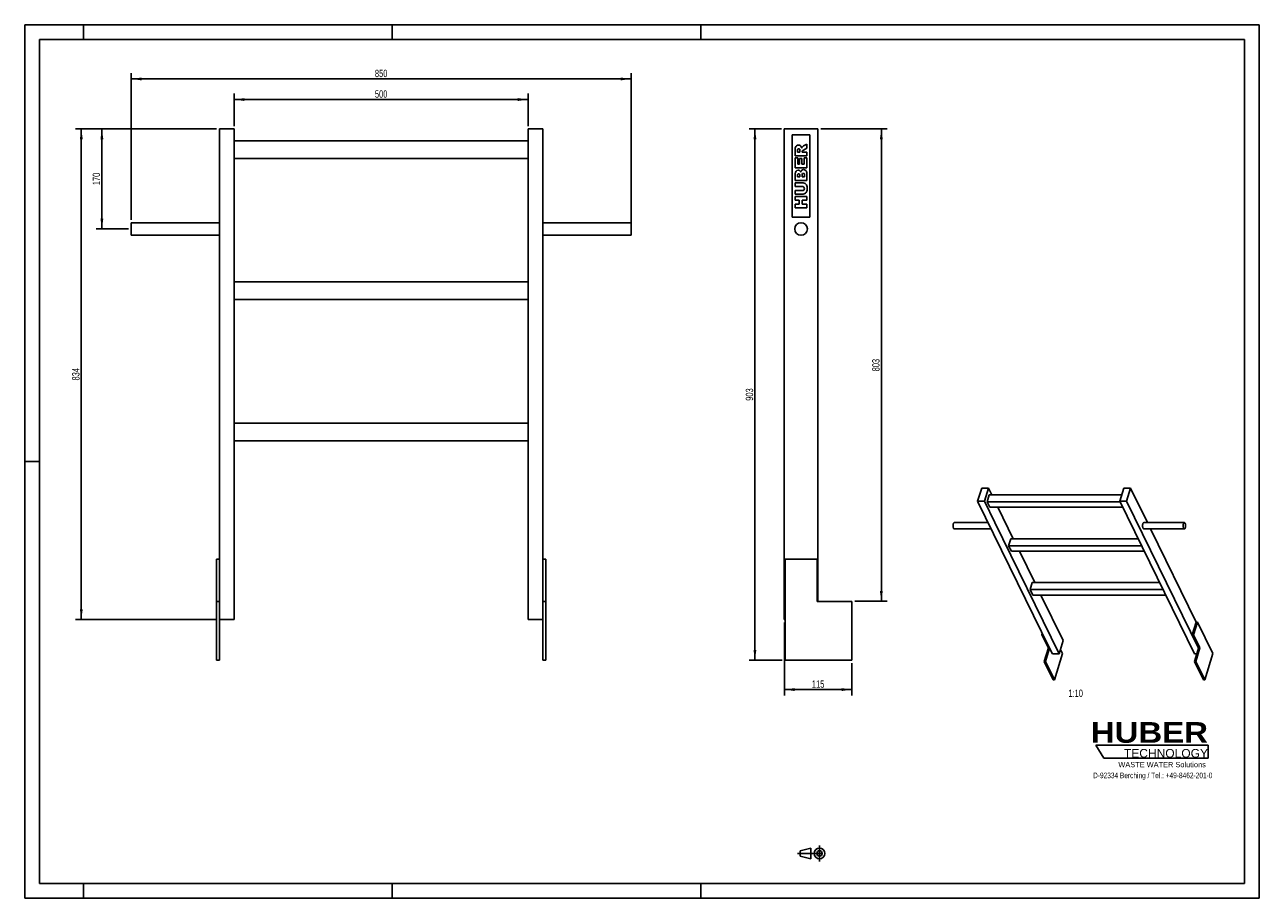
# Model space of a CAD drawing. Header units: millimetres. Extents: x 0 to 2100, y 0 to 1485.
import ezdxf

# ---------------------------------------------------------------- set-up
doc = ezdxf.new("R2010")
doc.units = ezdxf.units.MM
doc.header["$LTSCALE"] = 115.5
doc.linetypes.add('CENTER', pattern=[0.6, 0.375, -0.075, 0.075, -0.075])
doc.layers.get('0').update_dxf_attribs({"linetype": 'CONTINUOUS'})
for name, color, linetype in [('005_AXIS', 7, 'CONTINUOUS'), ('007_CURVES', 7, 'CONTINUOUS'), ('050_DIMENSIONING', 7, 'CONTINUOUS'), ('053_NOTES', 7, 'CONTINUOUS'), ('HUBER_Logo_BL0', 7, 'CONTINUOUS')]:
    doc.layers.add(name, color=color, linetype=linetype)
doc.styles.get("Standard").update_dxf_attribs({"font": 'txt', "width": 0.7})
doc.styles.add('TEXTSTYLE_2', font='ariblk.ttf')
doc.styles.add('TEXTSTYLE_3', font='arial.ttf')
doc.dimstyles.new('DIMSTYLE_1', dxfattribs={"dimtxt": 12.5, "dimasz": 17.5, "dimexe": 2, "dimexo": 1, "dimtad": 1, "dimdec": 1, "dimtxsty": 'STANDARD', "dimblk": '_FILLED', "dimblk1": '_FILLED', "dimblk2": '_FILLED', "dimcen": 0.09, "dimazin": 2, "dimtp": 0.8, "dimtm": 0.8, "dimtfac": 1, "dimtdec": 1, "dimtofl": 0, "dimtmove": 0, "dimatfit": 3, "dimldrblk": '_FILLED', "dimfxl": 1, "dimtolj": 1, "dimarcsym": 0})
doc.dimstyles.new('DIMSTYLE_2', dxfattribs={"dimtxt": 12.5, "dimasz": 17.5, "dimexe": 2, "dimexo": 1, "dimtad": 1, "dimtxsty": 'STANDARD', "dimblk": '_FILLED', "dimblk1": '_FILLED', "dimblk2": '_FILLED', "dimcen": 0.09, "dimazin": 2, "dimtp": 0.3, "dimtm": 0.3, "dimtfac": 1, "dimtofl": 0, "dimtmove": 0, "dimatfit": 3, "dimldrblk": '_FILLED', "dimfxl": 1, "dimtolj": 1, "dimarcsym": 0})
doc.dimstyles.new('DIMSTYLE_3', dxfattribs={"dimtxt": 12.5, "dimasz": 17.5, "dimexe": 2, "dimexo": 1, "dimtad": 1, "dimtxsty": 'STANDARD', "dimblk": '_FILLED', "dimblk1": '_FILLED', "dimblk2": '_FILLED', "dimcen": 0.09, "dimazin": 2, "dimtp": 0.5, "dimtm": 0.5, "dimtfac": 1, "dimtofl": 0, "dimtmove": 0, "dimatfit": 3, "dimldrblk": '_FILLED', "dimfxl": 1, "dimtolj": 1, "dimarcsym": 0})
doc.dimstyles.new('DIMSTYLE_4', dxfattribs={"dimtxt": 12.5, "dimasz": 17.5, "dimexe": 2, "dimexo": 1, "dimtad": 1, "dimtxsty": 'STANDARD', "dimblk": '_FILLED', "dimblk1": '_FILLED', "dimblk2": '_FILLED', "dimcen": 0.09, "dimazin": 2, "dimtp": 0.8, "dimtm": 0.8, "dimtfac": 1, "dimtofl": 0, "dimtmove": 0, "dimatfit": 3, "dimldrblk": '_FILLED', "dimfxl": 1, "dimtolj": 1, "dimarcsym": 0})

# ---------------------------------------------------------------- blocks, each defined once
blk = doc.blocks.new('HUBER_LOGO_BL0', base_point=(1918.7, 251.9))
at = {"layer": 'HUBER_Logo_BL0', "color": 5, "linetype": 'CONTINUOUS'}
for p, q in [((2013.2, 260.5), (1822, 260.5)), ((1822, 260.5), (1835.5, 238)), ((2013.2, 260.5), (2013.2, 238)), ((1835.5, 238), (2013.2, 238))]:
    blk.add_line(p, q, dxfattribs=at)
at = {"layer": 'HUBER_Logo_BL0', "color": 2, "linetype": 'CONTINUOUS', "attachment_point": 3, "line_spacing_factor": 0.78}
for s, insert, char_height, width, style in [('HUBER\\P\\fArial;\\H14.625;TECHNOLOGY ', (2012.7, 299.5), 35.1, 193.836, 'TEXTSTYLE_2'), ('WASTE WATER Solutions', (2009, 231.8), 9, 148.517, 'TEXTSTYLE_3')]:
    blk.add_mtext(s, dxfattribs=dict(at, insert=insert, char_height=char_height, width=width, style=style))
at = {"layer": 'HUBER_Logo_BL0', "color": 2, "linetype": 'CONTINUOUS', "insert": (1918.7, 213.7), "char_height": 9.5, "width": 405.446, "attachment_point": 2, "line_spacing_factor": 0.96}
blk.add_mtext('D-92334 Berching / Tel.: +49-8462-201-0', dxfattribs=at)
blk = doc.blocks.new('_FILLED')
at = {"color": 0, "linetype": 'BYBLOCK'}
blk.add_solid([(0, 0), (-1, 0.14), (-1, -0.14)], dxfattribs=at)
blk = doc.blocks.new('*D0')
at = {"layer": '050_DIMENSIONING', "color": 2, "linetype": 'CONTINUOUS'}
for p, q in [((356.3, 1312.8), (356.3, 1367.8)), ((856.3, 1312.8), (856.3, 1367.8)), ((356.3, 1357.8), (606.3, 1357.8)), ((856.3, 1357.8), (606.3, 1357.8))]:
    blk.add_line(p, q, dxfattribs=at)
at = {"layer": '050_DIMENSIONING', "color": 2, "linetype": 'CONTINUOUS', "xscale": 17.5, "yscale": 17.5, "zscale": 17.5, "rotation": 180}
blk.add_blockref('_FILLED', (356.3, 1357.8), dxfattribs=at)
at = {"layer": '050_DIMENSIONING', "color": 2, "linetype": 'CONTINUOUS', "xscale": 17.5, "yscale": 17.5, "zscale": 17.5}
blk.add_blockref('_FILLED', (856.3, 1357.8), dxfattribs=at)
at = {"layer": '050_DIMENSIONING', "color": 2, "linetype": 'CONTINUOUS', "insert": (606.3, 1373.4), "char_height": 12.5, "width": 42.857, "attachment_point": 2, "line_spacing_factor": 0.9}
blk.add_mtext('500', dxfattribs=at)
blk = doc.blocks.new('*D1')
at = {"layer": '050_DIMENSIONING', "color": 2, "linetype": 'CONTINUOUS'}
for p, q in [((181.3, 1153.4), (181.3, 1402.8)), ((181.3, 1392.8), (606.3, 1392.8)), ((1031.3, 1392.8), (606.3, 1392.8)), ((1031.3, 1142.8), (1031.3, 1402.8))]:
    blk.add_line(p, q, dxfattribs=at)
at = {"layer": '050_DIMENSIONING', "color": 2, "linetype": 'CONTINUOUS', "xscale": 17.5, "yscale": 17.5, "zscale": 17.5, "rotation": 180}
blk.add_blockref('_FILLED', (181.3, 1392.8), dxfattribs=at)
at = {"layer": '050_DIMENSIONING', "color": 2, "linetype": 'CONTINUOUS', "xscale": 17.5, "yscale": 17.5, "zscale": 17.5}
blk.add_blockref('_FILLED', (1031.3, 1392.8), dxfattribs=at)
at = {"layer": '050_DIMENSIONING', "color": 2, "linetype": 'CONTINUOUS', "insert": (606.3, 1408.4), "char_height": 12.5, "width": 42.857, "attachment_point": 2, "line_spacing_factor": 0.9}
blk.add_mtext('850', dxfattribs=at)
blk = doc.blocks.new('*D2')
at = {"layer": '050_DIMENSIONING', "color": 2, "linetype": 'CONTINUOUS'}
for p, q in [((1287.1, 1307.8), (1232.1, 1307.8)), ((1242.1, 1307.8), (1242.1, 856.3)), ((1242.1, 404.8), (1242.1, 856.3)), ((1288.6, 404.8), (1232.1, 404.8))]:
    blk.add_line(p, q, dxfattribs=at)
at = {"layer": '050_DIMENSIONING', "color": 2, "linetype": 'CONTINUOUS', "xscale": 17.5, "yscale": 17.5, "zscale": 17.5}
for p, rotation in [((1242.1, 1307.8), 90), ((1242.1, 404.8), 270)]:
    blk.add_blockref('_FILLED', p, dxfattribs=dict(at, rotation=rotation))
at = {"layer": '050_DIMENSIONING', "color": 2, "linetype": 'CONTINUOUS', "insert": (1226.5, 856.3), "char_height": 12.5, "width": 42.857, "attachment_point": 2, "rotation": 90, "line_spacing_factor": 0.9}
blk.add_mtext('903', dxfattribs=at)
blk = doc.blocks.new('*D3')
at = {"layer": '050_DIMENSIONING', "color": 2, "linetype": 'CONTINUOUS'}
for p, q in [((326.3, 1307.8), (86.3, 1307.8)), ((96.3, 1307.8), (96.3, 890.8)), ((96.3, 473.8), (96.3, 890.8)), ((326.3, 473.8), (86.3, 473.8))]:
    blk.add_line(p, q, dxfattribs=at)
at = {"layer": '050_DIMENSIONING', "color": 2, "linetype": 'CONTINUOUS', "xscale": 17.5, "yscale": 17.5, "zscale": 17.5}
for p, rotation in [((96.3, 1307.8), 90), ((96.3, 473.8), 270)]:
    blk.add_blockref('_FILLED', p, dxfattribs=dict(at, rotation=rotation))
at = {"layer": '050_DIMENSIONING', "color": 2, "linetype": 'CONTINUOUS', "insert": (80.7, 890.8), "char_height": 12.5, "width": 42.857, "attachment_point": 2, "rotation": 90, "line_spacing_factor": 0.9}
blk.add_mtext('834', dxfattribs=at)
blk = doc.blocks.new('*D4')
at = {"layer": '050_DIMENSIONING', "color": 2, "linetype": 'CONTINUOUS'}
for p, q in [((1292.1, 468.8), (1292.1, 344.8)), ((1407.1, 399.8), (1407.1, 344.8)), ((1292.1, 354.8), (1349.6, 354.8)), ((1407.1, 354.8), (1349.6, 354.8))]:
    blk.add_line(p, q, dxfattribs=at)
at = {"layer": '050_DIMENSIONING', "color": 2, "linetype": 'CONTINUOUS', "xscale": 17.5, "yscale": 17.5, "zscale": 17.5, "rotation": 180}
blk.add_blockref('_FILLED', (1292.1, 354.8), dxfattribs=at)
at = {"layer": '050_DIMENSIONING', "color": 2, "linetype": 'CONTINUOUS', "xscale": 17.5, "yscale": 17.5, "zscale": 17.5}
blk.add_blockref('_FILLED', (1407.1, 354.8), dxfattribs=at)
at = {"layer": '050_DIMENSIONING', "color": 2, "linetype": 'CONTINUOUS', "insert": (1349.6, 370.4), "char_height": 12.5, "width": 34.821, "attachment_point": 2, "line_spacing_factor": 0.9}
blk.add_mtext('115', dxfattribs=at)
blk = doc.blocks.new('*D5')
at = {"layer": '050_DIMENSIONING', "color": 2, "linetype": 'CONTINUOUS'}
for p, q in [((326.3, 1307.8), (121.3, 1307.8)), ((131.3, 1307.8), (131.3, 1222.8)), ((131.3, 1137.8), (131.3, 1222.8)), ((176.3, 1137.8), (121.3, 1137.8))]:
    blk.add_line(p, q, dxfattribs=at)
at = {"layer": '050_DIMENSIONING', "color": 2, "linetype": 'CONTINUOUS', "xscale": 17.5, "yscale": 17.5, "zscale": 17.5}
for p, rotation in [((131.3, 1307.8), 90), ((131.3, 1137.8), 270)]:
    blk.add_blockref('_FILLED', p, dxfattribs=dict(at, rotation=rotation))
at = {"layer": '050_DIMENSIONING', "color": 2, "linetype": 'CONTINUOUS', "insert": (115.7, 1222.8), "char_height": 12.5, "width": 40.179, "attachment_point": 2, "rotation": 90, "line_spacing_factor": 0.9}
blk.add_mtext('170', dxfattribs=at)
blk = doc.blocks.new('*D6')
at = {"layer": '050_DIMENSIONING', "color": 2, "linetype": 'CONTINUOUS'}
for p, q in [((1354.1, 1307.8), (1467.1, 1307.8)), ((1457.1, 1307.8), (1457.1, 906.3)), ((1457.1, 504.8), (1457.1, 906.3)), ((1412.1, 504.8), (1467.1, 504.8))]:
    blk.add_line(p, q, dxfattribs=at)
at = {"layer": '050_DIMENSIONING', "color": 2, "linetype": 'CONTINUOUS', "xscale": 17.5, "yscale": 17.5, "zscale": 17.5}
for p, rotation in [((1457.1, 1307.8), 90), ((1457.1, 504.8), 270)]:
    blk.add_blockref('_FILLED', p, dxfattribs=dict(at, rotation=rotation))
at = {"layer": '050_DIMENSIONING', "color": 2, "linetype": 'CONTINUOUS', "insert": (1441.5, 906.3), "char_height": 12.5, "width": 42.857, "attachment_point": 2, "rotation": 90, "line_spacing_factor": 0.9}
blk.add_mtext('803', dxfattribs=at)
blk = doc.blocks.new('PROJEKTIONSMETHODE_1_BL1', base_point=(1340, 76.3))
at = {"color": 2, "linetype": 'CONTINUOUS'}
for p, q in [((1318.9, 80.8), (1337.3, 85.4)), ((1337.3, 67.1), (1337.3, 85.4)), ((1318.9, 71.7), (1318.9, 80.8)), ((1318.9, 71.7), (1337.3, 67.1))]:
    blk.add_line(p, q, dxfattribs=at)
at = {"color": 2, "linetype": 'CENTER'}
for p, q in [((1351.9, 90), (1351.9, 62.5)), ((1314.3, 76.3), (1365.7, 76.3))]:
    blk.add_line(p, q, dxfattribs=at)
at = {"color": 2, "linetype": 'CONTINUOUS'}
for radius in [9.17, 4.58]:
    blk.add_circle((1351.9, 76.3), radius, dxfattribs=at)

msp = doc.modelspace()

# ---------------------------------------------------------------- linework, layer by layer
at = {"color": 7, "linetype": 'CONTINUOUS'}
for p, q in [((0, 1485), (2100, 1485)), ((0, 0), (0, 1485)), ((2100, 0), (2100, 1485)), ((331.292, 1307.756), (356.292, 1307.756)), ((331.292, 504.756), (331.292, 1307.756)), ((356.292, 1307.756), (356.292, 473.756)), ((856.292, 1307.756), (881.292, 1307.756)), ((856.292, 1307.756), (856.292, 473.756)), ((881.292, 504.756), (881.292, 1307.756)), ((1292.077, 1307.756), (1349.077, 1307.756)), ((1292.077, 1307.756), (1292.077, 473.756)), ((1349.077, 504.756), (1349.077, 1307.756)), ((356.292, 1287.756), (856.292, 1287.756)), ((856.292, 1257.756), (356.292, 1257.756)), ((356.292, 1047.756), (856.292, 1047.756)), ((856.292, 1017.756), (356.292, 1017.756)), ((356.292, 807.756), (856.292, 807.756)), ((856.292, 777.756), (356.292, 777.756)), ((1627.755, 697.253), (1620.856, 674.928)), ((1639.268, 697.253), (1627.755, 697.253)), ((1632.37, 674.928), (1639.268, 697.253)), ((1639.268, 697.253), (1644.914, 685.75)), ((1869.534, 697.253), (1862.635, 674.928)), ((1881.047, 697.253), (1869.534, 697.253)), ((1874.148, 674.928), (1881.047, 697.253)), ((1881.047, 697.253), (1909.84, 638.579)), ((1743.331, 425.352), (1620.856, 674.928)), ((1620.856, 674.928), (1632.37, 674.928)), ((1632.37, 674.928), (1650.213, 638.568)), ((1640.685, 685.75), (1637.054, 674)), ((1637.054, 674), (1641.63, 664.675)), ((1637.054, 674), (1863.091, 674)), ((1640.685, 685.75), (1865.979, 685.75)), ((1862.635, 674.928), (1989.837, 415.717)), ((1862.635, 674.928), (1874.148, 674.928)), ((1996.622, 425.352), (1874.148, 674.928)), ((1867.666, 664.675), (1641.63, 664.675)), ((1655.255, 664.675), (1681.519, 611.156)), ((1650.213, 638.568), (1759.572, 415.717)), ((1673.659, 599.406), (1677.29, 611.156)), ((1677.29, 611.156), (1893.93, 611.156)), ((1915.066, 627.929), (1992.828, 469.467)), ((1673.659, 599.406), (1678.235, 590.082)), ((1673.659, 599.406), (1899.696, 599.406)), ((1904.271, 590.082), (1678.235, 590.082)), ((1691.86, 590.082), (1718.124, 536.563)), ((331.292, 576.756), (326.292, 576.756)), ((326.292, 576.756), (326.292, 504.756)), ((886.292, 576.756), (881.292, 576.756)), ((886.292, 576.756), (886.292, 504.756)), ((1293.577, 576.756), (1348.077, 576.756)), ((1348.077, 576.756), (1348.077, 504.756)), ((1710.264, 524.813), (1713.895, 536.563)), ((1713.895, 536.563), (1930.535, 536.563)), ((326.292, 504.756), (331.292, 504.756)), ((326.292, 504.756), (326.292, 404.756)), ((331.292, 404.756), (331.292, 504.756)), ((881.292, 504.756), (886.292, 504.756)), ((881.292, 504.756), (881.292, 404.756)), ((886.292, 404.756), (886.292, 504.756)), ((1407.077, 504.756), (1348.077, 504.756)), ((1407.077, 504.756), (1407.077, 404.756)), ((1710.264, 524.813), (1936.301, 524.813)), ((1710.264, 524.813), (1714.84, 515.489)), ((1940.876, 515.489), (1714.84, 515.489)), ((1728.465, 515.489), (1766.471, 438.042)), ((356.292, 473.756), (331.292, 473.756)), ((881.292, 473.756), (856.292, 473.756)), ((1292.077, 473.756), (1293.577, 473.756)), ((1985.762, 448.121), (1992.358, 469.467)), ((1994.661, 469.467), (1988.065, 448.121)), ((1994.661, 469.467), (1992.358, 469.467)), ((1730.936, 450.609), (1730.167, 448.121)), ((1730.167, 448.121), (1741.149, 425.744)), ((1732.157, 448.121), (1730.167, 448.121)), ((1988.065, 448.121), (1985.762, 448.121)), ((1985.762, 448.121), (1996.743, 425.744)), ((1988.065, 448.121), (1999.046, 425.744)), ((1734.008, 402.635), (1741.149, 425.744)), ((1736.311, 402.635), (1743.331, 425.352)), ((1741.149, 425.744), (1743.138, 425.744)), ((1743.331, 425.352), (1748.059, 415.717)), ((1759.572, 415.717), (1766.471, 438.042)), ((1765.3, 416.009), (1761.841, 423.058)), ((1989.602, 402.635), (1996.622, 425.352)), ((1991.905, 402.635), (1999.046, 425.744)), ((1996.743, 425.744), (1996.622, 425.352)), ((1996.743, 425.744), (1999.046, 425.744)), ((1734.008, 402.635), (1749.26, 371.555)), ((1734.008, 402.635), (1736.311, 402.635)), ((1751.563, 371.555), (1736.311, 402.635)), ((1759.572, 415.717), (1748.059, 415.717)), ((1989.602, 402.635), (2004.855, 371.555)), ((1989.602, 402.635), (1991.905, 402.635)), ((1993.645, 415.717), (1989.837, 415.717)), ((2007.157, 371.555), (1991.905, 402.635)), ((0, 0), (2100, 0))]:
    msp.add_line(p, q, dxfattribs=at)
at = {"color": 3, "linetype": 'CONTINUOUS'}
for p, q in [((0, 1485), (0, 0)), ((2100, 1485), (0, 1485)), ((100, 1485), (100, 1460)), ((625, 1485), (625, 1460)), ((1150, 1485), (1150, 1460)), ((2100, 1485), (2100, 0)), ((0, 742.5), (25, 742.5)), ((100, 0), (100, 25)), ((625, 0), (625, 25)), ((1150, 0), (1150, 25)), ((2100, 0), (0, 0))]:
    msp.add_line(p, q, dxfattribs=at)
at = {"color": 5, "linetype": 'CONTINUOUS'}
for p, q in [((25, 1460), (25, 25)), ((2075, 1460), (25, 1460)), ((2075, 25), (2075, 1460)), ((25, 25), (2075, 25))]:
    msp.add_line(p, q, dxfattribs=at)
at = {"layer": '005_AXIS', "color": 7, "linetype": 'CONTINUOUS'}
for p, q in [((181.292, 1137.756), (181.292, 1148.406)), ((331.292, 1148.406), (181.292, 1148.406)), ((181.292, 1127.106), (181.292, 1137.756)), ((881.292, 1148.406), (1031.292, 1148.406)), ((1031.292, 1148.406), (1031.292, 1137.756)), ((1031.292, 1137.756), (1031.292, 1127.106)), ((331.292, 1127.106), (181.292, 1127.106)), ((881.292, 1127.106), (1031.292, 1127.106)), ((1638.694, 638.579), (1581.155, 638.579)), ((1903.526, 638.579), (1972.606, 638.579)), ((1643.92, 627.929), (1581.155, 627.929)), ((1903.526, 627.929), (1972.606, 627.929)), ((1293.577, 576.756), (1293.577, 404.756)), ((2020.894, 416.009), (1994.661, 469.467)), ((326.292, 404.756), (331.292, 404.756)), ((881.292, 404.756), (886.292, 404.756)), ((1293.577, 404.756), (1407.077, 404.756)), ((1765.3, 416.009), (1751.563, 371.555)), ((2020.894, 416.009), (2007.157, 371.555)), ((1749.26, 371.555), (1751.563, 371.555)), ((2004.855, 371.555), (2007.157, 371.555))]:
    msp.add_line(p, q, dxfattribs=at)
for start, end in [(0, 180), (180, 360)]:
    msp.add_arc((1320.577, 1137.756), 10.65, start, end, dxfattribs=at)
for points, knots in [([(1579.866, 629.083), (1579.678, 629.465), (1579.379, 630.353), (1579.127, 631.806), (1579.05, 633.392), (1579.158, 634.965), (1579.439, 636.382), (1579.815, 637.394), (1580.201, 638.006), (1580.497, 638.326), (1580.815, 638.53), (1581.046, 638.579), (1581.155, 638.579)], [0, 0, 0, 0, 0.12346892, 0.26911552, 0.42616208, 0.58211516, 0.72463759, 0.84346088, 0.89210784, 0.93346397, 0.96860664, 1, 1, 1, 1]), ([(1903.526, 638.579), (1903.418, 638.579), (1903.186, 638.53), (1902.868, 638.326), (1902.572, 638.006), (1902.186, 637.394), (1901.81, 636.382), (1901.529, 634.965), (1901.422, 633.392), (1901.498, 631.806), (1901.75, 630.353), (1902.049, 629.465), (1902.237, 629.083)], [0, 0, 0, 0, 0.03139335, 0.06653602, 0.10789214, 0.15653911, 0.27536243, 0.41788485, 0.57383792, 0.73088448, 0.87653108, 1, 1, 1, 1]), ([(1972.606, 638.579), (1972.497, 638.579), (1972.266, 638.53), (1971.947, 638.326), (1971.652, 638.006), (1971.266, 637.394), (1970.89, 636.382), (1970.609, 634.965), (1970.501, 633.392), (1970.577, 631.806), (1970.83, 630.353), (1971.129, 629.465), (1971.317, 629.083)], [0, 0, 0, 0, 0.03139336, 0.06653603, 0.10789216, 0.15653912, 0.27536241, 0.41788484, 0.57383792, 0.73088448, 0.87653108, 1, 1, 1, 1]), ([(1973.895, 637.425), (1973.811, 637.596), (1973.636, 637.903), (1973.321, 638.278), (1972.978, 638.52), (1972.724, 638.579), (1972.606, 638.579)], [0, 0, 0, 0, 0.31594734, 0.58208411, 0.80455748, 1, 1, 1, 1]), ([(1972.606, 627.929), (1972.714, 627.929), (1972.945, 627.978), (1973.264, 628.182), (1973.559, 628.502), (1973.945, 629.114), (1974.322, 630.126), (1974.603, 631.543), (1974.71, 633.116), (1974.634, 634.702), (1974.381, 636.155), (1974.082, 637.042), (1973.895, 637.425)], [0, 0, 0, 0, 0.03139336, 0.06653603, 0.10789216, 0.15653912, 0.27536241, 0.41788484, 0.57383792, 0.73088448, 0.87653108, 1, 1, 1, 1]), ([(1581.155, 627.929), (1581.037, 627.929), (1580.782, 627.988), (1580.439, 628.23), (1580.124, 628.604), (1579.95, 628.911), (1579.866, 629.083)], [0, 0, 0, 0, 0.19544252, 0.41791589, 0.68405266, 1, 1, 1, 1]), ([(1902.237, 629.083), (1902.321, 628.911), (1902.496, 628.604), (1902.81, 628.23), (1903.154, 627.988), (1903.408, 627.929), (1903.526, 627.929)], [0, 0, 0, 0, 0.31594734, 0.58208415, 0.80455751, 1, 1, 1, 1]), ([(1971.317, 629.083), (1971.401, 628.911), (1971.575, 628.604), (1971.89, 628.23), (1972.233, 627.988), (1972.488, 627.929), (1972.606, 627.929)], [0, 0, 0, 0, 0.31594734, 0.58208411, 0.80455748, 1, 1, 1, 1])]:
    msp.add_open_spline(points, degree=3, knots=knots, dxfattribs=at)
at = {"layer": '007_CURVES', "color": 4, "linetype": 'CONTINUOUS'}
for p, q in [((1335.577, 1297.756), (1305.577, 1297.756)), ((1305.577, 1297.756), (1305.577, 1157.756)), ((1330.577, 1281.849), (1324.792, 1278.847)), ((1330.577, 1274.864), (1330.577, 1281.849)), ((1335.577, 1157.756), (1335.577, 1297.756)), ((1310.577, 1272.476), (1310.577, 1262.176)), ((1310.577, 1262.176), (1330.577, 1262.176)), ((1314.615, 1268.384), (1314.615, 1271.098)), ((1318.68, 1268.384), (1314.615, 1268.384)), ((1318.68, 1270.989), (1318.68, 1268.384)), ((1322.459, 1268.384), (1322.459, 1268.929)), ((1330.577, 1268.384), (1322.459, 1268.384)), ((1324.465, 1271.562), (1330.577, 1274.864)), ((1330.577, 1262.176), (1330.577, 1268.384)), ((1314.847, 1258.465), (1310.577, 1258.465)), ((1310.577, 1258.465), (1310.577, 1241.903)), ((1310.577, 1241.903), (1330.577, 1241.903)), ((1314.847, 1248.097), (1314.847, 1258.465)), ((1318.026, 1248.097), (1314.847, 1248.097)), ((1322.105, 1257.715), (1318.026, 1257.715)), ((1318.026, 1257.715), (1318.026, 1248.097)), ((1322.105, 1248.097), (1322.105, 1257.715)), ((1326.047, 1248.097), (1322.105, 1248.097)), ((1330.577, 1258.766), (1326.047, 1258.766)), ((1326.047, 1258.766), (1326.047, 1248.097)), ((1330.577, 1241.903), (1330.577, 1258.766)), ((1310.577, 1231.767), (1310.577, 1220.198)), ((1310.577, 1220.198), (1330.577, 1220.198)), ((1314.629, 1226.433), (1314.629, 1229.161)), ((1318.421, 1226.433), (1314.629, 1226.433)), ((1318.421, 1229.12), (1318.421, 1226.433)), ((1322.227, 1226.433), (1322.227, 1229.57)), ((1326.279, 1226.433), (1322.227, 1226.433)), ((1326.279, 1229.584), (1326.279, 1226.433)), ((1330.577, 1220.198), (1330.577, 1230.867)), ((1322.5, 1216.092), (1310.577, 1216.092)), ((1310.577, 1216.092), (1310.577, 1209.925)), ((1310.577, 1209.925), (1322.787, 1209.925)), ((1322.787, 1203.09), (1310.577, 1203.09)), ((1310.577, 1203.09), (1310.577, 1196.924)), ((1310.577, 1196.924), (1322.5, 1196.924)), ((1330.577, 1192.804), (1310.577, 1192.804)), ((1310.577, 1192.804), (1310.577, 1186.596)), ((1310.577, 1186.596), (1317.575, 1186.596)), ((1317.575, 1179.843), (1310.577, 1179.843)), ((1310.577, 1179.843), (1310.577, 1173.663)), ((1317.575, 1186.596), (1317.575, 1179.843)), ((1322.487, 1179.843), (1322.487, 1186.596)), ((1322.487, 1186.596), (1330.577, 1186.596)), ((1330.577, 1179.843), (1322.487, 1179.843)), ((1330.577, 1186.596), (1330.577, 1192.804)), ((1330.577, 1173.663), (1330.577, 1179.843)), ((1305.577, 1157.756), (1335.577, 1157.756)), ((1310.577, 1173.663), (1330.577, 1173.663))]:
    msp.add_line(p, q, dxfattribs=at)
for points in [[(1310.577, 1272.476), (1310.577, 1274.386), (1310.74, 1275.846), (1311.068, 1276.856)], [(1311.068, 1276.856), (1311.395, 1277.865), (1312.009, 1278.67), (1312.899, 1279.293)], [(1312.899, 1279.293), (1313.783, 1279.912), (1314.86, 1280.225), (1316.129, 1280.225)], [(1315.137, 1273.401), (1314.792, 1272.995), (1314.615, 1272.217), (1314.615, 1271.098)], [(1316.62, 1274.018), (1315.979, 1274.018), (1315.488, 1273.813), (1315.137, 1273.401)], [(1316.129, 1280.225), (1317.248, 1280.225), (1318.203, 1279.98), (1319.011, 1279.507)], [(1317.783, 1273.626), (1317.453, 1273.882), (1317.057, 1274.018), (1316.62, 1274.018)], [(1318.416, 1272.628), (1318.326, 1273.036), (1318.121, 1273.363), (1317.783, 1273.626)], [(1318.68, 1270.989), (1318.68, 1271.262), (1318.599, 1271.808), (1318.416, 1272.628)], [(1319.011, 1279.507), (1319.813, 1279.038), (1320.468, 1278.384), (1320.968, 1277.557)], [(1320.968, 1277.557), (1321.286, 1277.033), (1321.545, 1276.31), (1321.75, 1275.382)], [(1321.75, 1275.382), (1322.009, 1276.119), (1322.255, 1276.665), (1322.496, 1276.995)], [(1322.934, 1270.436), (1322.623, 1269.993), (1322.459, 1269.489), (1322.459, 1268.929)], [(1322.496, 1276.995), (1322.664, 1277.224), (1323.005, 1277.551), (1323.551, 1277.987)], [(1324.465, 1271.562), (1323.675, 1271.136), (1323.169, 1270.771), (1322.934, 1270.436)], [(1323.551, 1277.987), (1324.083, 1278.411), (1324.492, 1278.697), (1324.792, 1278.847)], [(1310.577, 1231.767), (1310.577, 1233.691), (1311.054, 1235.164), (1312.009, 1236.201)], [(1312.009, 1236.201), (1312.964, 1237.238), (1314.151, 1237.756), (1315.556, 1237.756)], [(1315.12, 1231.126), (1314.792, 1230.744), (1314.629, 1230.089), (1314.629, 1229.161)], [(1316.484, 1231.699), (1315.911, 1231.699), (1315.447, 1231.508), (1315.12, 1231.126)], [(1315.556, 1237.756), (1316.743, 1237.756), (1317.753, 1237.388), (1318.601, 1236.654)], [(1317.93, 1231.126), (1317.603, 1231.508), (1317.112, 1231.699), (1316.484, 1231.699)], [(1318.421, 1229.12), (1318.421, 1230.075), (1318.257, 1230.744), (1317.93, 1231.126)], [(1318.601, 1236.654), (1319.172, 1236.16), (1319.608, 1235.437), (1319.936, 1234.495)], [(1319.936, 1234.495), (1320.29, 1235.928), (1320.877, 1236.978), (1321.723, 1237.661)], [(1321.723, 1237.661), (1322.569, 1238.343), (1323.619, 1238.684), (1324.888, 1238.684)], [(1322.773, 1231.835), (1322.418, 1231.399), (1322.227, 1230.648), (1322.227, 1229.57)], [(1324.192, 1232.49), (1323.605, 1232.49), (1323.128, 1232.272), (1322.773, 1231.835)], [(1325.72, 1231.835), (1325.338, 1232.272), (1324.833, 1232.49), (1324.192, 1232.49)], [(1324.888, 1238.684), (1325.925, 1238.684), (1326.866, 1238.438), (1327.683, 1237.959)], [(1326.279, 1229.584), (1326.279, 1230.648), (1326.102, 1231.399), (1325.72, 1231.835)], [(1327.683, 1237.959), (1328.517, 1237.47), (1329.172, 1236.815), (1329.65, 1235.983)], [(1329.65, 1235.983), (1329.949, 1235.464), (1330.167, 1234.673), (1330.307, 1233.636)], [(1330.307, 1233.636), (1330.495, 1232.244), (1330.577, 1231.317), (1330.577, 1230.867)], [(1322.5, 1216.092), (1323.687, 1216.092), (1324.792, 1215.901), (1325.843, 1215.532)], [(1325.884, 1197.495), (1324.601, 1197.115), (1323.483, 1196.924), (1322.5, 1196.924)], [(1325.352, 1209.011), (1324.751, 1209.611), (1323.892, 1209.925), (1322.787, 1209.925)], [(1322.787, 1203.09), (1323.878, 1203.09), (1324.724, 1203.39), (1325.338, 1203.991)], [(1325.338, 1203.991), (1325.952, 1204.591), (1326.252, 1205.437), (1326.252, 1206.515)], [(1326.252, 1206.515), (1326.252, 1207.579), (1325.952, 1208.411), (1325.352, 1209.011)], [(1325.843, 1215.532), (1326.893, 1215.164), (1327.807, 1214.591), (1328.599, 1213.8)], [(1328.186, 1198.81), (1327.439, 1198.165), (1326.675, 1197.729), (1325.884, 1197.495)], [(1329.911, 1200.933), (1329.499, 1200.157), (1328.926, 1199.448), (1328.186, 1198.81)], [(1328.599, 1213.8), (1329.39, 1213.008), (1329.936, 1212.19), (1330.25, 1211.326)], [(1330.713, 1203.813), (1330.577, 1202.667), (1330.318, 1201.699), (1329.911, 1200.933)], [(1330.25, 1211.326), (1330.686, 1210.13), (1330.918, 1208.684), (1330.918, 1207.006)], [(1330.918, 1207.006), (1330.918, 1206.023), (1330.85, 1204.959), (1330.713, 1203.813)]]:
    msp.add_open_spline(points, degree=3, dxfattribs=at)

# ---------------------------------------------------------------- block references
at = {"color": 2, "linetype": 'CONTINUOUS'}
msp.add_blockref('PROJEKTIONSMETHODE_1_BL1', (1340, 76.25), dxfattribs=at)
at = {"layer": 'HUBER_Logo_BL0'}
msp.add_blockref('HUBER_LOGO_BL0', (1918.749, 251.871), dxfattribs=at)

# ---------------------------------------------------------------- texts
at = {"layer": '053_NOTES', "color": 2, "linetype": 'CONTINUOUS', "insert": (1799.988, 354.805), "char_height": 12.5, "width": 42.85714, "attachment_point": 3, "line_spacing_factor": 0.9}
msp.add_mtext('1:10', dxfattribs=at)

# ---------------------------------------------------------------- dimensions: what is measured, and where the dimension line sits
at = {"layer": '050_DIMENSIONING', "color": 2, "linetype": 'CONTINUOUS'}
for base, p1, p2, picture, middle in [((1031.292, 1392.756), (181.292, 1152.406), (1031.292, 1141.756), '*D1', (604.506, 1392.756)), ((856.292, 1357.756), (356.292, 1311.756), (856.292, 1311.756), '*D0', (604.506, 1357.756))]:
    dim = msp.add_linear_dim(base=base, p1=p1, p2=p2, dimstyle='DIMSTYLE_1', dxfattribs=at)
    dim.commit()
    dim.dimension.update_dxf_attribs({"geometry": picture, "text_midpoint": middle, "dimtype": 160})
for base, p1, p2, angle, dimstyle, picture, middle in [((96.292, 1307.756), (327.292, 473.756), (327.292, 1307.756), 90, 'DIMSTYLE_1', '*D3', (96.292, 888.97)), ((131.292, 1137.756), (327.292, 1307.756), (177.292, 1137.756), 270, 'DIMSTYLE_3', '*D5', (131.292, 1220.97)), ((1242.077, 404.756), (1288.077, 1307.756), (1289.577, 404.756), 270, 'DIMSTYLE_1', '*D2', (1242.077, 854.47)), ((1457.077, 504.756), (1353.077, 1307.756), (1411.077, 504.756), 270, 'DIMSTYLE_4', '*D6', (1457.077, 904.47)), ((1292.077, 354.756), (1407.077, 400.756), (1292.077, 469.756), 180, 'DIMSTYLE_2', '*D4', (1347.791, 354.756))]:
    dim = msp.add_linear_dim(base=base, p1=p1, p2=p2, angle=angle, dimstyle=dimstyle, dxfattribs=at)
    dim.commit()
    dim.dimension.update_dxf_attribs({"geometry": picture, "text_midpoint": middle, "dimtype": 160})

doc.saveas('drawing.dxf')
